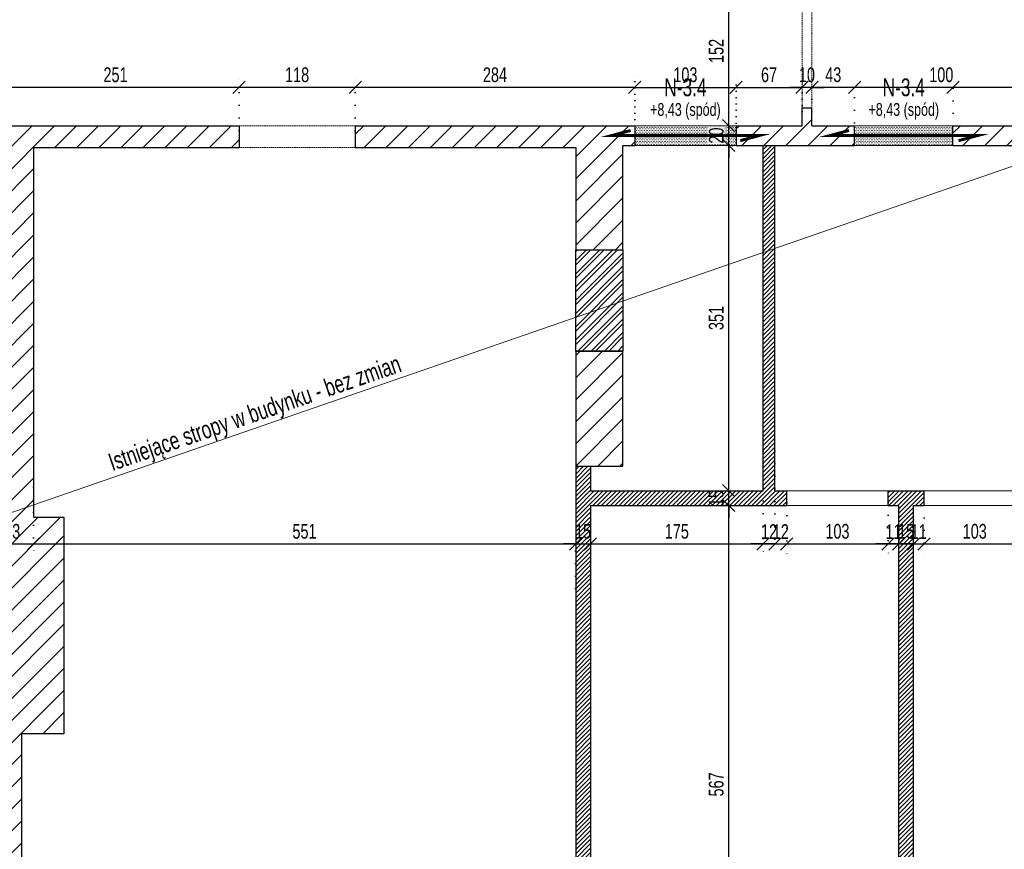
# Model space of a CAD drawing. Header units: millimetres. Extents: x 11149 to 111407, y -107619 to -23630.
# Tile 29 of 245: x 13655 to 14656, y -36139 to -35296. Entities that reach past the tile are written whole.
import ezdxf
from ezdxf.enums import TextEntityAlignment as Align

# ---------------------------------------------------------------- set-up
doc = ezdxf.new("R2010")
doc.units = ezdxf.units.MM
doc.header["$LTSCALE"] = 2
doc.linetypes.add('DOT', pattern=[6.35, 0, -6.35])
doc.linetypes.add('HIDDEN', pattern=[9.525, 6.35, -3.175])
doc.layers.get('0').update_dxf_attribs({"plot": 0})
doc.layers.get('Defpoints').update_dxf_attribs({"color": 1})
for name, color, linetype in [('3DPLAN_A_KRESKOWANIE 1', 253, 'Continuous'), ('3DPLAN_A_OPIS', 8, 'Continuous'), ('3DPLAN_K_NOŚNA', 7, 'Continuous')]:
    doc.layers.add(name, color=color, linetype=linetype)
for name, color, linetype, lineweight in [('A_WYBURZENIA', 6, 'Continuous', 0), ('A_ściany mur', 2, 'Continuous', 30), ('e-cad_opisyNadproża', 7, 'Continuous', 9), ('e-cad_wymiary', 4, 'Continuous', 9), ('Opisy', 7, 'Continuous', 13)]:
    doc.layers.add(name, color=color, linetype=linetype, lineweight=lineweight)
doc.styles.add('e-cad_1', font='arial.ttf', dxfattribs={"width": 0.7})
doc.dimstyles.new('e-cad_1_100_[cm]', dxfattribs={"dimscale": 10, "dimtxt": 1.5, "dimasz": 1.25, "dimexe": 1.25, "dimexo": 0.625, "dimgap": 0.5, "dimtad": 1, "dimdec": 0, "dimrnd": 1, "dimzin": 1, "dimtxsty": 'e-cad_1', "dimblk": 'OBLIQUE', "dimcen": 2.5, "dimclrd": 256, "dimclre": 252, "dimclrt": 7, "dimadec": 0, "dimazin": 0, "dimtfac": 1, "dimtix": 1, "dimtmove": 2, "dimatfit": 3, "dimldrblk": 'NONE', "dimfxl": 60, "dimfxlon": 1, "dimarcsym": 0})
pattern_1 = [(0, (-8846.8284, -11118.418), (0.79375, 1.5875), [0, -1.5875])]
pattern_2 = [(45, (-15000, 214.1482), (-2.24506403, 2.24506403), [])]
pattern_3 = [(45, (13281.13, -30963.905), (-11.22532, 11.22532), [])]

# ---------------------------------------------------------------- blocks, each defined once
blk = doc.blocks.new('_OBLIQUE')
at = {"color": 0, "linetype": 'ByBlock', "lineweight": -2}
blk.add_line((-0.5, -0.5), (0.5, 0.5), dxfattribs=at)
blk = doc.blocks.new('*D214')
at = {"layer": 'Defpoints', "color": 0}
for p in [(14603.5, -35364.9), (14823.1, -35402.6), (14603.5, -35410.3)]:
    blk.add_point(p, dxfattribs=at)
at = {"layer": 'e-cad_wymiary', "color": 252, "linetype": 'DOT', "lineweight": -2}
for p, q in [((14603.5, -35404.1), (14603.5, -35352.4)), ((14823.1, -35396.4), (14823.1, -35352.4))]:
    blk.add_line(p, q, dxfattribs=at)
at = {"layer": 'e-cad_wymiary', "lineweight": -2}
blk.add_line((14823.1, -35364.9), (14603.5, -35364.9), dxfattribs=at)
at = {"layer": 'e-cad_wymiary', "lineweight": -2, "xscale": 12.5, "yscale": 12.5, "zscale": 12.5, "rotation": 180}
blk.add_blockref('_OBLIQUE', (14603.5, -35364.9), dxfattribs=at)
at = {"layer": 'e-cad_wymiary', "lineweight": -2, "xscale": 12.5, "yscale": 12.5, "zscale": 12.5}
blk.add_blockref('_OBLIQUE', (14823.1, -35364.9), dxfattribs=at)
at = {"layer": 'e-cad_wymiary', "color": 7, "insert": (14713.3, -35352.2), "char_height": 15, "attachment_point": 5, "style": 'e-cad_1'}
blk.add_mtext('220', dxfattribs=at)
blk = doc.blocks.new('_None')
blk = doc.blocks.new('*D215')
at = {"layer": 'Defpoints', "color": 0}
for p in [(14503.5, -35364.9), (14503.5, -35407.2), (14603.5, -35410.3)]:
    blk.add_point(p, dxfattribs=at)
at = {"layer": 'e-cad_wymiary', "color": 252, "linetype": 'DOT', "lineweight": -2}
for p, q in [((14503.5, -35400.9), (14503.5, -35352.4)), ((14603.5, -35404.1), (14603.5, -35352.4))]:
    blk.add_line(p, q, dxfattribs=at)
at = {"layer": 'e-cad_wymiary', "lineweight": -2}
blk.add_line((14603.5, -35364.9), (14503.5, -35364.9), dxfattribs=at)
at = {"layer": 'e-cad_wymiary', "lineweight": -2, "xscale": 12.5, "yscale": 12.5, "zscale": 12.5, "rotation": 180}
blk.add_blockref('_OBLIQUE', (14503.5, -35364.9), dxfattribs=at)
at = {"layer": 'e-cad_wymiary', "lineweight": -2, "xscale": 12.5, "yscale": 12.5, "zscale": 12.5}
blk.add_blockref('_OBLIQUE', (14603.5, -35364.9), dxfattribs=at)
at = {"layer": 'e-cad_wymiary', "color": 7, "insert": (14591.6, -35352.2), "char_height": 15, "attachment_point": 5, "style": 'e-cad_1'}
blk.add_mtext('100', dxfattribs=at)
blk = doc.blocks.new('*D216')
at = {"layer": 'Defpoints', "color": 0}
for p in [(14460.1, -35364.9), (14460.1, -35395.9), (14503.5, -35407.2)]:
    blk.add_point(p, dxfattribs=at)
at = {"layer": 'e-cad_wymiary', "color": 252, "linetype": 'DOT', "lineweight": -2}
for p, q in [((14460.1, -35389.6), (14460.1, -35352.4)), ((14503.5, -35400.9), (14503.5, -35352.4))]:
    blk.add_line(p, q, dxfattribs=at)
at = {"layer": 'e-cad_wymiary', "lineweight": -2}
blk.add_line((14503.5, -35364.9), (14460.1, -35364.9), dxfattribs=at)
at = {"layer": 'e-cad_wymiary', "lineweight": -2, "xscale": 12.5, "yscale": 12.5, "zscale": 12.5, "rotation": 180}
blk.add_blockref('_OBLIQUE', (14460.1, -35364.9), dxfattribs=at)
at = {"layer": 'e-cad_wymiary', "lineweight": -2, "xscale": 12.5, "yscale": 12.5, "zscale": 12.5}
blk.add_blockref('_OBLIQUE', (14503.5, -35364.9), dxfattribs=at)
at = {"layer": 'e-cad_wymiary', "color": 7, "insert": (14481.8, -35352.2), "char_height": 15, "attachment_point": 5, "style": 'e-cad_1'}
blk.add_mtext('43', dxfattribs=at)
blk = doc.blocks.new('*D217')
at = {"layer": 'Defpoints', "color": 0}
for p in [(14450.1, -35364.9), (14450.1, -35395.9), (14460.1, -35395.9)]:
    blk.add_point(p, dxfattribs=at)
at = {"layer": 'e-cad_wymiary', "color": 252, "linetype": 'DOT', "lineweight": -2}
for p, q in [((14450.1, -35389.6), (14450.1, -35352.4)), ((14460.1, -35389.6), (14460.1, -35352.4))]:
    blk.add_line(p, q, dxfattribs=at)
at = {"layer": 'e-cad_wymiary', "lineweight": -2}
for p, q in [((14450.1, -35364.9), (14437.6, -35364.9)), ((14460.1, -35364.9), (14450.1, -35364.9)), ((14460.1, -35364.9), (14472.6, -35364.9))]:
    blk.add_line(p, q, dxfattribs=at)
at = {"layer": 'e-cad_wymiary', "lineweight": -2, "xscale": 12.5, "yscale": 12.5, "zscale": 12.5}
blk.add_blockref('_OBLIQUE', (14450.1, -35364.9), dxfattribs=at)
at = {"layer": 'e-cad_wymiary', "lineweight": -2, "xscale": 12.5, "yscale": 12.5, "zscale": 12.5, "rotation": 180}
blk.add_blockref('_OBLIQUE', (14460.1, -35364.9), dxfattribs=at)
at = {"layer": 'e-cad_wymiary', "color": 7, "insert": (14455.1, -35352.2), "char_height": 15, "attachment_point": 5, "style": 'e-cad_1'}
blk.add_mtext('10', dxfattribs=at)
blk = doc.blocks.new('*D218')
at = {"layer": 'Defpoints', "color": 0, "ltscale": 0.5}
for p in [(13996.1, -35364.9), (14280.1, -35403.9), (13996.1, -35414.9)]:
    blk.add_point(p, dxfattribs=at)
at = {"layer": 'e-cad_wymiary', "color": 252, "linetype": 'DOT', "lineweight": -2}
for p, q in [((13996.1, -35408.6), (13996.1, -35352.4)), ((14280.1, -35397.6), (14280.1, -35352.4))]:
    blk.add_line(p, q, dxfattribs=at)
at = {"layer": 'e-cad_wymiary', "lineweight": -2}
blk.add_line((14280.1, -35364.9), (13996.1, -35364.9), dxfattribs=at)
at = {"layer": 'e-cad_wymiary', "lineweight": -2, "ltscale": 0.5, "xscale": 12.5, "yscale": 12.5, "zscale": 12.5, "rotation": 180}
blk.add_blockref('_OBLIQUE', (13996.1, -35364.9), dxfattribs=at)
at = {"layer": 'e-cad_wymiary', "lineweight": -2, "ltscale": 0.5, "xscale": 12.5, "yscale": 12.5, "zscale": 12.5}
blk.add_blockref('_OBLIQUE', (14280.1, -35364.9), dxfattribs=at)
at = {"layer": 'e-cad_wymiary', "color": 7, "ltscale": 0.5, "insert": (14138.1, -35352.2), "char_height": 15, "attachment_point": 5, "style": 'e-cad_1'}
blk.add_mtext('284', dxfattribs=at)
blk = doc.blocks.new('*D219')
at = {"layer": 'Defpoints', "color": 0}
for p in [(13878.1, -35364.9), (13878.1, -35414.9), (13996.1, -35414.9)]:
    blk.add_point(p, dxfattribs=at)
at = {"layer": 'e-cad_wymiary', "color": 252, "linetype": 'DOT', "lineweight": -2}
for p, q in [((13878.1, -35408.6), (13878.1, -35352.4)), ((13996.1, -35408.6), (13996.1, -35352.4))]:
    blk.add_line(p, q, dxfattribs=at)
at = {"layer": 'e-cad_wymiary', "lineweight": -2}
blk.add_line((13996.1, -35364.9), (13878.1, -35364.9), dxfattribs=at)
at = {"layer": 'e-cad_wymiary', "lineweight": -2, "xscale": 12.5, "yscale": 12.5, "zscale": 12.5, "rotation": 180}
blk.add_blockref('_OBLIQUE', (13878.1, -35364.9), dxfattribs=at)
at = {"layer": 'e-cad_wymiary', "lineweight": -2, "xscale": 12.5, "yscale": 12.5, "zscale": 12.5}
blk.add_blockref('_OBLIQUE', (13996.1, -35364.9), dxfattribs=at)
at = {"layer": 'e-cad_wymiary', "color": 7, "insert": (13937.1, -35352.2), "char_height": 15, "attachment_point": 5, "style": 'e-cad_1'}
blk.add_mtext('118', dxfattribs=at)
blk = doc.blocks.new('*D220')
at = {"layer": 'Defpoints', "color": 0}
for p in [(13627.1, -35364.9), (13878.1, -35414.9), (13627.1, -35458.6)]:
    blk.add_point(p, dxfattribs=at)
at = {"layer": 'e-cad_wymiary', "color": 252, "linetype": 'DOT', "lineweight": -2}
for p, q in [((13627.1, -35452.3), (13627.1, -35352.4)), ((13878.1, -35408.6), (13878.1, -35352.4))]:
    blk.add_line(p, q, dxfattribs=at)
at = {"layer": 'e-cad_wymiary', "lineweight": -2}
blk.add_line((13878.1, -35364.9), (13627.1, -35364.9), dxfattribs=at)
at = {"layer": 'e-cad_wymiary', "lineweight": -2, "xscale": 12.5, "yscale": 12.5, "zscale": 12.5, "rotation": 180}
blk.add_blockref('_OBLIQUE', (13627.1, -35364.9), dxfattribs=at)
at = {"layer": 'e-cad_wymiary', "lineweight": -2, "xscale": 12.5, "yscale": 12.5, "zscale": 12.5}
blk.add_blockref('_OBLIQUE', (13878.1, -35364.9), dxfattribs=at)
at = {"layer": 'e-cad_wymiary', "color": 7, "insert": (13752.6, -35352.2), "char_height": 15, "attachment_point": 5, "style": 'e-cad_1'}
blk.add_mtext('251', dxfattribs=at)
blk = doc.blocks.new('*D222')
at = {"layer": 'Defpoints', "color": 0, "ltscale": 0.5}
for p in [(14375.6, -35789.9), (14394.6, -35789.9), (14634.1, -36356.9)]:
    blk.add_point(p, dxfattribs=at)
at = {"layer": 'e-cad_wymiary', "color": 252, "linetype": 'DOT', "lineweight": -2}
for p, q in [((14388.4, -35789.9), (14363.1, -35789.9)), ((14627.9, -36356.9), (14363.1, -36356.9))]:
    blk.add_line(p, q, dxfattribs=at)
at = {"layer": 'e-cad_wymiary', "lineweight": -2}
blk.add_line((14375.6, -36356.9), (14375.6, -35789.9), dxfattribs=at)
at = {"layer": 'e-cad_wymiary', "lineweight": -2, "ltscale": 0.5, "xscale": 12.5, "yscale": 12.5, "zscale": 12.5}
for p, rotation in [((14375.6, -35789.9), 90), ((14375.6, -36356.9), 270)]:
    blk.add_blockref('_OBLIQUE', p, dxfattribs=dict(at, rotation=rotation))
at = {"layer": 'e-cad_wymiary', "color": 7, "ltscale": 0.5, "insert": (14363, -36073.4), "char_height": 15, "attachment_point": 5, "rotation": 90, "style": 'e-cad_1'}
blk.add_mtext('567', dxfattribs=at)
blk = doc.blocks.new('*D223')
at = {"layer": 'Defpoints', "color": 0, "ltscale": 0.5}
for p in [(14375.6, -35774.9), (14396.9, -35774.9), (14394.6, -35789.9)]:
    blk.add_point(p, dxfattribs=at)
at = {"layer": 'e-cad_wymiary', "lineweight": -2}
for p, q in [((14375.6, -35774.9), (14375.6, -35762.4)), ((14375.6, -35789.9), (14375.6, -35774.9)), ((14375.6, -35789.9), (14375.6, -35802.4))]:
    blk.add_line(p, q, dxfattribs=at)
at = {"layer": 'e-cad_wymiary', "color": 252, "linetype": 'DOT', "lineweight": -2}
for p, q in [((14390.6, -35774.9), (14363.1, -35774.9)), ((14388.4, -35789.9), (14363.1, -35789.9))]:
    blk.add_line(p, q, dxfattribs=at)
at = {"layer": 'e-cad_wymiary', "lineweight": -2, "ltscale": 0.5, "xscale": 12.5, "yscale": 12.5, "zscale": 12.5}
for p, rotation in [((14375.6, -35774.9), 270), ((14375.6, -35789.9), 90)]:
    blk.add_blockref('_OBLIQUE', p, dxfattribs=dict(at, rotation=rotation))
at = {"layer": 'e-cad_wymiary', "color": 7, "ltscale": 0.5, "insert": (14363, -35782.4), "char_height": 15, "attachment_point": 5, "rotation": 90, "style": 'e-cad_1'}
blk.add_mtext('15', dxfattribs=at)
blk = doc.blocks.new('*D224')
at = {"layer": 'Defpoints', "color": 0, "ltscale": 0.5}
for p in [(14375.6, -35423.9), (14385.8, -35423.9), (14396.9, -35774.9)]:
    blk.add_point(p, dxfattribs=at)
at = {"layer": 'e-cad_wymiary', "color": 252, "linetype": 'DOT', "lineweight": -2}
for p, q in [((14379.6, -35423.9), (14363.1, -35423.9)), ((14390.6, -35774.9), (14363.1, -35774.9))]:
    blk.add_line(p, q, dxfattribs=at)
at = {"layer": 'e-cad_wymiary', "lineweight": -2}
blk.add_line((14375.6, -35774.9), (14375.6, -35423.9), dxfattribs=at)
at = {"layer": 'e-cad_wymiary', "lineweight": -2, "ltscale": 0.5, "xscale": 12.5, "yscale": 12.5, "zscale": 12.5}
for p, rotation in [((14375.6, -35423.9), 90), ((14375.6, -35774.9), 270)]:
    blk.add_blockref('_OBLIQUE', p, dxfattribs=dict(at, rotation=rotation))
at = {"layer": 'e-cad_wymiary', "color": 7, "ltscale": 0.5, "insert": (14363, -35599.4), "char_height": 15, "attachment_point": 5, "rotation": 90, "style": 'e-cad_1'}
blk.add_mtext('351', dxfattribs=at)
blk = doc.blocks.new('*D225')
at = {"layer": 'Defpoints', "color": 0}
for p in [(14375.6, -35403.9), (14385.8, -35403.9), (14385.8, -35423.9)]:
    blk.add_point(p, dxfattribs=at)
at = {"layer": 'e-cad_wymiary', "lineweight": -2}
for p, q in [((14375.6, -35403.9), (14375.6, -35391.4)), ((14375.6, -35423.9), (14375.6, -35403.9)), ((14375.6, -35423.9), (14375.6, -35436.4))]:
    blk.add_line(p, q, dxfattribs=at)
at = {"layer": 'e-cad_wymiary', "color": 252, "linetype": 'DOT', "lineweight": -2}
for p, q in [((14379.6, -35403.9), (14363.1, -35403.9)), ((14379.6, -35423.9), (14363.1, -35423.9))]:
    blk.add_line(p, q, dxfattribs=at)
at = {"layer": 'e-cad_wymiary', "lineweight": -2, "xscale": 12.5, "yscale": 12.5, "zscale": 12.5}
for p, rotation in [((14375.6, -35403.9), 270), ((14375.6, -35423.9), 90)]:
    blk.add_blockref('_OBLIQUE', p, dxfattribs=dict(at, rotation=rotation))
at = {"layer": 'e-cad_wymiary', "color": 7, "insert": (14363, -35413.9), "char_height": 15, "attachment_point": 5, "rotation": 90, "style": 'e-cad_1'}
blk.add_mtext('20', dxfattribs=at)
blk = doc.blocks.new('*D226')
at = {"layer": 'Defpoints', "color": 0}
for p in [(14375.6, -35251.9), (14396.1, -35251.9), (14385.8, -35403.9)]:
    blk.add_point(p, dxfattribs=at)
at = {"layer": 'e-cad_wymiary', "color": 252, "linetype": 'DOT', "lineweight": -2}
for p, q in [((14389.8, -35251.9), (14363.1, -35251.9)), ((14379.6, -35403.9), (14363.1, -35403.9))]:
    blk.add_line(p, q, dxfattribs=at)
at = {"layer": 'e-cad_wymiary', "lineweight": -2}
blk.add_line((14375.6, -35403.9), (14375.6, -35251.9), dxfattribs=at)
at = {"layer": 'e-cad_wymiary', "lineweight": -2, "xscale": 12.5, "yscale": 12.5, "zscale": 12.5}
for p, rotation in [((14375.6, -35251.9), 90), ((14375.6, -35403.9), 270)]:
    blk.add_blockref('_OBLIQUE', p, dxfattribs=dict(at, rotation=rotation))
at = {"layer": 'e-cad_wymiary', "color": 7, "insert": (14363, -35327.9), "char_height": 15, "attachment_point": 5, "rotation": 90, "style": 'e-cad_1'}
blk.add_mtext('152', dxfattribs=at)
blk = doc.blocks.new('*D246')
at = {"layer": 'Defpoints', "color": 0}
for p in [(13669.1, -35765.2), (13626.1, -35779.3), (13669.1, -35828.9)]:
    blk.add_point(p, dxfattribs=at)
at = {"layer": 'e-cad_wymiary', "color": 252, "linetype": 'DOT', "lineweight": -2}
for p, q in [((13669.1, -35771.4), (13669.1, -35841.4)), ((13626.1, -35785.5), (13626.1, -35841.4))]:
    blk.add_line(p, q, dxfattribs=at)
at = {"layer": 'e-cad_wymiary', "lineweight": -2}
blk.add_line((13626.1, -35828.9), (13669.1, -35828.9), dxfattribs=at)
at = {"layer": 'e-cad_wymiary', "lineweight": -2, "xscale": 12.5, "yscale": 12.5, "zscale": 12.5, "rotation": 180}
blk.add_blockref('_OBLIQUE', (13626.1, -35828.9), dxfattribs=at)
at = {"layer": 'e-cad_wymiary', "lineweight": -2, "xscale": 12.5, "yscale": 12.5, "zscale": 12.5}
blk.add_blockref('_OBLIQUE', (13669.1, -35828.9), dxfattribs=at)
at = {"layer": 'e-cad_wymiary', "color": 7, "insert": (13647.6, -35816.2), "char_height": 15, "attachment_point": 5, "style": 'e-cad_1'}
blk.add_mtext('43', dxfattribs=at)
blk = doc.blocks.new('*D247')
at = {"layer": 'Defpoints', "color": 0}
for p in [(13669.1, -35765.2), (14220.1, -35828.9), (14220.1, -35880.6)]:
    blk.add_point(p, dxfattribs=at)
at = {"layer": 'e-cad_wymiary', "color": 252, "linetype": 'DOT', "lineweight": -2}
for p, q in [((13669.1, -35771.4), (13669.1, -35841.4)), ((14220.1, -35874.4), (14220.1, -35816.4))]:
    blk.add_line(p, q, dxfattribs=at)
at = {"layer": 'e-cad_wymiary', "lineweight": -2}
blk.add_line((13669.1, -35828.9), (14220.1, -35828.9), dxfattribs=at)
at = {"layer": 'e-cad_wymiary', "lineweight": -2, "xscale": 12.5, "yscale": 12.5, "zscale": 12.5, "rotation": 180}
blk.add_blockref('_OBLIQUE', (13669.1, -35828.9), dxfattribs=at)
at = {"layer": 'e-cad_wymiary', "lineweight": -2, "xscale": 12.5, "yscale": 12.5, "zscale": 12.5}
blk.add_blockref('_OBLIQUE', (14220.1, -35828.9), dxfattribs=at)
at = {"layer": 'e-cad_wymiary', "color": 7, "insert": (13944.6, -35816.2), "char_height": 15, "attachment_point": 5, "style": 'e-cad_1'}
blk.add_mtext('551', dxfattribs=at)
blk = doc.blocks.new('*D248')
at = {"layer": 'Defpoints', "color": 0, "ltscale": 0.5}
for p in [(14235.1, -35828.9), (14235.1, -35869), (14220.1, -35880.6)]:
    blk.add_point(p, dxfattribs=at)
at = {"layer": 'e-cad_wymiary', "color": 252, "linetype": 'DOT', "lineweight": -2}
for p, q in [((14220.1, -35874.4), (14220.1, -35816.4)), ((14235.1, -35862.8), (14235.1, -35816.4))]:
    blk.add_line(p, q, dxfattribs=at)
at = {"layer": 'e-cad_wymiary', "lineweight": -2}
for p, q in [((14220.1, -35828.9), (14207.6, -35828.9)), ((14220.1, -35828.9), (14235.1, -35828.9)), ((14235.1, -35828.9), (14247.6, -35828.9))]:
    blk.add_line(p, q, dxfattribs=at)
at = {"layer": 'e-cad_wymiary', "lineweight": -2, "ltscale": 0.5, "xscale": 12.5, "yscale": 12.5, "zscale": 12.5}
blk.add_blockref('_OBLIQUE', (14220.1, -35828.9), dxfattribs=at)
at = {"layer": 'e-cad_wymiary', "lineweight": -2, "ltscale": 0.5, "xscale": 12.5, "yscale": 12.5, "zscale": 12.5, "rotation": 180}
blk.add_blockref('_OBLIQUE', (14235.1, -35828.9), dxfattribs=at)
at = {"layer": 'e-cad_wymiary', "color": 7, "ltscale": 0.5, "insert": (14227.6, -35816.2), "char_height": 15, "attachment_point": 5, "style": 'e-cad_1'}
blk.add_mtext('15', dxfattribs=at)
blk = doc.blocks.new('*D249')
at = {"layer": 'Defpoints', "color": 0, "ltscale": 0.5}
for p in [(14410.6, -35727.7), (14410.6, -35828.9), (14235.1, -35869)]:
    blk.add_point(p, dxfattribs=at)
at = {"layer": 'e-cad_wymiary', "color": 252, "linetype": 'DOT', "lineweight": -2}
for p, q in [((14410.6, -35734), (14410.6, -35841.4)), ((14235.1, -35862.8), (14235.1, -35816.4))]:
    blk.add_line(p, q, dxfattribs=at)
at = {"layer": 'e-cad_wymiary', "lineweight": -2}
blk.add_line((14235.1, -35828.9), (14410.6, -35828.9), dxfattribs=at)
at = {"layer": 'e-cad_wymiary', "lineweight": -2, "ltscale": 0.5, "xscale": 12.5, "yscale": 12.5, "zscale": 12.5, "rotation": 180}
blk.add_blockref('_OBLIQUE', (14235.1, -35828.9), dxfattribs=at)
at = {"layer": 'e-cad_wymiary', "lineweight": -2, "ltscale": 0.5, "xscale": 12.5, "yscale": 12.5, "zscale": 12.5}
blk.add_blockref('_OBLIQUE', (14410.6, -35828.9), dxfattribs=at)
at = {"layer": 'e-cad_wymiary', "color": 7, "ltscale": 0.5, "insert": (14322.9, -35816.2), "char_height": 15, "attachment_point": 5, "style": 'e-cad_1'}
blk.add_mtext('175', dxfattribs=at)
blk = doc.blocks.new('*D250')
at = {"layer": 'Defpoints', "color": 0}
for p in [(14410.6, -35727.7), (14422.6, -35728.2), (14422.6, -35828.9)]:
    blk.add_point(p, dxfattribs=at)
at = {"layer": 'e-cad_wymiary', "color": 252, "linetype": 'DOT', "lineweight": -2}
for p, q in [((14410.6, -35734), (14410.6, -35841.4)), ((14422.6, -35734.5), (14422.6, -35841.4))]:
    blk.add_line(p, q, dxfattribs=at)
at = {"layer": 'e-cad_wymiary', "lineweight": -2}
for p, q in [((14410.6, -35828.9), (14398.1, -35828.9)), ((14410.6, -35828.9), (14422.6, -35828.9)), ((14422.6, -35828.9), (14435.1, -35828.9))]:
    blk.add_line(p, q, dxfattribs=at)
at = {"layer": 'e-cad_wymiary', "lineweight": -2, "xscale": 12.5, "yscale": 12.5, "zscale": 12.5}
blk.add_blockref('_OBLIQUE', (14410.6, -35828.9), dxfattribs=at)
at = {"layer": 'e-cad_wymiary', "lineweight": -2, "xscale": 12.5, "yscale": 12.5, "zscale": 12.5, "rotation": 180}
blk.add_blockref('_OBLIQUE', (14422.6, -35828.9), dxfattribs=at)
at = {"layer": 'e-cad_wymiary', "color": 7, "insert": (14416.6, -35816.4), "char_height": 15, "attachment_point": 5, "style": 'e-cad_1'}
blk.add_mtext('12', dxfattribs=at)
blk = doc.blocks.new('*D251')
at = {"layer": 'Defpoints', "color": 0}
for p in [(14422.6, -35728.2), (14434.6, -35781.1), (14434.6, -35828.9)]:
    blk.add_point(p, dxfattribs=at)
at = {"layer": 'e-cad_wymiary', "color": 252, "linetype": 'DOT', "lineweight": -2}
for p, q in [((14422.6, -35734.5), (14422.6, -35841.4)), ((14434.6, -35787.3), (14434.6, -35841.4))]:
    blk.add_line(p, q, dxfattribs=at)
at = {"layer": 'e-cad_wymiary', "lineweight": -2}
for p, q in [((14422.6, -35828.9), (14410.1, -35828.9)), ((14422.6, -35828.9), (14434.6, -35828.9)), ((14434.6, -35828.9), (14447.1, -35828.9))]:
    blk.add_line(p, q, dxfattribs=at)
at = {"layer": 'e-cad_wymiary', "lineweight": -2, "xscale": 12.5, "yscale": 12.5, "zscale": 12.5}
blk.add_blockref('_OBLIQUE', (14422.6, -35828.9), dxfattribs=at)
at = {"layer": 'e-cad_wymiary', "lineweight": -2, "xscale": 12.5, "yscale": 12.5, "zscale": 12.5, "rotation": 180}
blk.add_blockref('_OBLIQUE', (14434.6, -35828.9), dxfattribs=at)
at = {"layer": 'e-cad_wymiary', "color": 7, "insert": (14428.6, -35816.4), "char_height": 15, "attachment_point": 5, "style": 'e-cad_1'}
blk.add_mtext('12', dxfattribs=at)
blk = doc.blocks.new('*D252')
at = {"layer": 'Defpoints', "color": 0}
for p in [(14434.6, -35781.1), (14537.6, -35780.7), (14537.6, -35828.9)]:
    blk.add_point(p, dxfattribs=at)
at = {"layer": 'e-cad_wymiary', "color": 252, "linetype": 'DOT', "lineweight": -2}
for p, q in [((14434.6, -35787.3), (14434.6, -35841.4)), ((14537.6, -35786.9), (14537.6, -35841.4))]:
    blk.add_line(p, q, dxfattribs=at)
at = {"layer": 'e-cad_wymiary', "lineweight": -2}
blk.add_line((14434.6, -35828.9), (14537.6, -35828.9), dxfattribs=at)
at = {"layer": 'e-cad_wymiary', "lineweight": -2, "xscale": 12.5, "yscale": 12.5, "zscale": 12.5, "rotation": 180}
blk.add_blockref('_OBLIQUE', (14434.6, -35828.9), dxfattribs=at)
at = {"layer": 'e-cad_wymiary', "lineweight": -2, "xscale": 12.5, "yscale": 12.5, "zscale": 12.5}
blk.add_blockref('_OBLIQUE', (14537.6, -35828.9), dxfattribs=at)
at = {"layer": 'e-cad_wymiary', "color": 7, "insert": (14486.1, -35816.2), "char_height": 15, "attachment_point": 5, "style": 'e-cad_1'}
blk.add_mtext('103', dxfattribs=at)
blk = doc.blocks.new('*D253')
at = {"layer": 'Defpoints', "color": 0, "ltscale": 0.5}
for p in [(14537.6, -35780.7), (14548.4, -35794), (14548.4, -35828.9)]:
    blk.add_point(p, dxfattribs=at)
at = {"layer": 'e-cad_wymiary', "color": 252, "linetype": 'DOT', "lineweight": -2}
for p, q in [((14537.6, -35786.9), (14537.6, -35841.4)), ((14548.4, -35800.3), (14548.4, -35841.4))]:
    blk.add_line(p, q, dxfattribs=at)
at = {"layer": 'e-cad_wymiary', "lineweight": -2}
for p, q in [((14537.6, -35828.9), (14525.1, -35828.9)), ((14537.6, -35828.9), (14548.4, -35828.9)), ((14548.4, -35828.9), (14560.9, -35828.9))]:
    blk.add_line(p, q, dxfattribs=at)
at = {"layer": 'e-cad_wymiary', "lineweight": -2, "ltscale": 0.5, "xscale": 12.5, "yscale": 12.5, "zscale": 12.5}
blk.add_blockref('_OBLIQUE', (14537.6, -35828.9), dxfattribs=at)
at = {"layer": 'e-cad_wymiary', "lineweight": -2, "ltscale": 0.5, "xscale": 12.5, "yscale": 12.5, "zscale": 12.5, "rotation": 180}
blk.add_blockref('_OBLIQUE', (14548.4, -35828.9), dxfattribs=at)
at = {"layer": 'e-cad_wymiary', "color": 7, "ltscale": 0.5, "insert": (14543, -35816.4), "char_height": 15, "attachment_point": 5, "style": 'e-cad_1'}
blk.add_mtext('11', dxfattribs=at)
blk = doc.blocks.new('*D254')
at = {"layer": 'Defpoints', "color": 0, "ltscale": 0.5}
for p in [(14548.4, -35794), (14563.4, -35797.8), (14563.4, -35828.9)]:
    blk.add_point(p, dxfattribs=at)
at = {"layer": 'e-cad_wymiary', "color": 252, "linetype": 'DOT', "lineweight": -2}
for p, q in [((14548.4, -35800.3), (14548.4, -35841.4)), ((14563.4, -35804), (14563.4, -35841.4))]:
    blk.add_line(p, q, dxfattribs=at)
at = {"layer": 'e-cad_wymiary', "lineweight": -2}
for p, q in [((14548.4, -35828.9), (14535.9, -35828.9)), ((14548.4, -35828.9), (14563.4, -35828.9)), ((14563.4, -35828.9), (14575.9, -35828.9))]:
    blk.add_line(p, q, dxfattribs=at)
at = {"layer": 'e-cad_wymiary', "lineweight": -2, "ltscale": 0.5, "xscale": 12.5, "yscale": 12.5, "zscale": 12.5}
blk.add_blockref('_OBLIQUE', (14548.4, -35828.9), dxfattribs=at)
at = {"layer": 'e-cad_wymiary', "lineweight": -2, "ltscale": 0.5, "xscale": 12.5, "yscale": 12.5, "zscale": 12.5, "rotation": 180}
blk.add_blockref('_OBLIQUE', (14563.4, -35828.9), dxfattribs=at)
at = {"layer": 'e-cad_wymiary', "color": 7, "ltscale": 0.5, "insert": (14555.9, -35816.2), "char_height": 15, "attachment_point": 5, "style": 'e-cad_1'}
blk.add_mtext('15', dxfattribs=at)
blk = doc.blocks.new('*D255')
at = {"layer": 'Defpoints', "color": 0, "ltscale": 0.5}
for p in [(14574.1, -35783.2), (14563.4, -35797.8), (14574.1, -35828.9)]:
    blk.add_point(p, dxfattribs=at)
at = {"layer": 'e-cad_wymiary', "color": 252, "linetype": 'DOT', "lineweight": -2}
for p, q in [((14574.1, -35789.5), (14574.1, -35841.4)), ((14563.4, -35804), (14563.4, -35841.4))]:
    blk.add_line(p, q, dxfattribs=at)
at = {"layer": 'e-cad_wymiary', "lineweight": -2}
for p, q in [((14563.4, -35828.9), (14550.9, -35828.9)), ((14563.4, -35828.9), (14574.1, -35828.9)), ((14574.1, -35828.9), (14586.6, -35828.9))]:
    blk.add_line(p, q, dxfattribs=at)
at = {"layer": 'e-cad_wymiary', "lineweight": -2, "ltscale": 0.5, "xscale": 12.5, "yscale": 12.5, "zscale": 12.5}
blk.add_blockref('_OBLIQUE', (14563.4, -35828.9), dxfattribs=at)
at = {"layer": 'e-cad_wymiary', "lineweight": -2, "ltscale": 0.5, "xscale": 12.5, "yscale": 12.5, "zscale": 12.5, "rotation": 180}
blk.add_blockref('_OBLIQUE', (14574.1, -35828.9), dxfattribs=at)
at = {"layer": 'e-cad_wymiary', "color": 7, "ltscale": 0.5, "insert": (14568.7, -35816.4), "char_height": 15, "attachment_point": 5, "style": 'e-cad_1'}
blk.add_mtext('11', dxfattribs=at)
blk = doc.blocks.new('*D256')
at = {"layer": 'Defpoints', "color": 0}
for p in [(14574.1, -35783.2), (14677.1, -35783.8), (14677.1, -35828.9)]:
    blk.add_point(p, dxfattribs=at)
at = {"layer": 'e-cad_wymiary', "color": 252, "linetype": 'DOT', "lineweight": -2}
for p, q in [((14574.1, -35789.5), (14574.1, -35841.4)), ((14677.1, -35790.1), (14677.1, -35841.4))]:
    blk.add_line(p, q, dxfattribs=at)
at = {"layer": 'e-cad_wymiary', "lineweight": -2}
blk.add_line((14574.1, -35828.9), (14677.1, -35828.9), dxfattribs=at)
at = {"layer": 'e-cad_wymiary', "lineweight": -2, "xscale": 12.5, "yscale": 12.5, "zscale": 12.5, "rotation": 180}
blk.add_blockref('_OBLIQUE', (14574.1, -35828.9), dxfattribs=at)
at = {"layer": 'e-cad_wymiary', "lineweight": -2, "xscale": 12.5, "yscale": 12.5, "zscale": 12.5}
blk.add_blockref('_OBLIQUE', (14677.1, -35828.9), dxfattribs=at)
at = {"layer": 'e-cad_wymiary', "color": 7, "insert": (14625.6, -35816.2), "char_height": 15, "attachment_point": 5, "style": 'e-cad_1'}
blk.add_mtext('103', dxfattribs=at)
blk = doc.blocks.new('*D1959')
at = {"layer": 'Defpoints', "color": 0, "ltscale": 0.5}
for p in [(14383.1, -35364.9), (14280.1, -35403.9), (14383.1, -35413.9)]:
    blk.add_point(p, dxfattribs=at)
at = {"layer": 'e-cad_wymiary', "color": 252, "linetype": 'DOT', "lineweight": -2, "ltscale": 0.5}
for p, q in [((14280.1, -35397.6), (14280.1, -35352.4)), ((14383.1, -35407.6), (14383.1, -35352.4))]:
    blk.add_line(p, q, dxfattribs=at)
at = {"layer": 'e-cad_wymiary', "lineweight": -2, "ltscale": 0.5}
blk.add_line((14280.1, -35364.9), (14383.1, -35364.9), dxfattribs=at)
at = {"layer": 'e-cad_wymiary', "lineweight": -2, "ltscale": 0.5, "xscale": 12.5, "yscale": 12.5, "zscale": 12.5, "rotation": 180}
blk.add_blockref('_OBLIQUE', (14280.1, -35364.9), dxfattribs=at)
at = {"layer": 'e-cad_wymiary', "lineweight": -2, "ltscale": 0.5, "xscale": 12.5, "yscale": 12.5, "zscale": 12.5}
blk.add_blockref('_OBLIQUE', (14383.1, -35364.9), dxfattribs=at)
at = {"layer": 'e-cad_wymiary', "color": 7, "ltscale": 0.5, "insert": (14331.6, -35352.2), "char_height": 15, "attachment_point": 5, "style": 'e-cad_1'}
blk.add_mtext('103', dxfattribs=at)
blk = doc.blocks.new('*D1960')
at = {"layer": 'Defpoints', "color": 0, "ltscale": 0.5}
for p in [(14450.1, -35364.9), (14450.1, -35389.8), (14383.1, -35413.9)]:
    blk.add_point(p, dxfattribs=at)
at = {"layer": 'e-cad_wymiary', "color": 252, "linetype": 'DOT', "lineweight": -2, "ltscale": 0.5}
for p, q in [((14383.1, -35407.6), (14383.1, -35352.4)), ((14450.1, -35383.5), (14450.1, -35352.4))]:
    blk.add_line(p, q, dxfattribs=at)
at = {"layer": 'e-cad_wymiary', "lineweight": -2, "ltscale": 0.5}
blk.add_line((14383.1, -35364.9), (14450.1, -35364.9), dxfattribs=at)
at = {"layer": 'e-cad_wymiary', "lineweight": -2, "ltscale": 0.5, "xscale": 12.5, "yscale": 12.5, "zscale": 12.5, "rotation": 180}
blk.add_blockref('_OBLIQUE', (14383.1, -35364.9), dxfattribs=at)
at = {"layer": 'e-cad_wymiary', "lineweight": -2, "ltscale": 0.5, "xscale": 12.5, "yscale": 12.5, "zscale": 12.5}
blk.add_blockref('_OBLIQUE', (14450.1, -35364.9), dxfattribs=at)
at = {"layer": 'e-cad_wymiary', "color": 7, "ltscale": 0.5, "insert": (14416.6, -35352.2), "char_height": 15, "attachment_point": 5, "style": 'e-cad_1'}
blk.add_mtext('67', dxfattribs=at)

msp = doc.modelspace()

# ---------------------------------------------------------------- hatches: boundary and pattern name
at = {"layer": '3DPLAN_A_KRESKOWANIE 1'}
h = msp.add_hatch(dxfattribs=at)
h.set_pattern_fill('ANSI31', color=256, scale=5, style=0)
h.set_pattern_definition(pattern_3)
h.paths.add_polyline_path([(14280.12, -35423.89), (14268.12, -35423.89), (14268.12, -35529.89), (14220.12, -35529.89), (14220.12, -35425.89), (13996.12, -35425.89), (13996.12, -35403.89), (14280.12, -35403.89)])
h.paths.add_polyline_path([(14383.12, -35403.89), (14383.12, -35423.89), (14410.62, -35423.89), (14422.62, -35423.89), (14503.49, -35423.89), (14503.49, -35403.89), (14460.12, -35403.89), (14460.12, -35385.89), (14450.12, -35385.89), (14450.12, -35403.89)])
h = msp.add_hatch(dxfattribs=at)
h.set_pattern_fill('ANSI31', color=256, scale=5, style=0)
h.set_pattern_definition(pattern_3)
h.paths.add_polyline_path([(14603.49, -35403.89), (14603.49, -35423.89), (14819.12, -35423.89), (14819.12, -35529.89), (14873.12, -35529.89), (14873.12, -35399.89), (14823.12, -35399.89), (14823.12, -35403.89), (14798.12, -35403.89)])
h = msp.add_hatch(dxfattribs=at)
h.set_pattern_fill('ANSI31', color=256, scale=5, style=0)
h.set_pattern_definition(pattern_3)
h.paths.add_polyline_path([(13558.7, -36357.89), (13558.7, -36442.89), (13739.12, -36442.89), (13739.12, -36356.89), (13671.12, -36356.89), (13671.12, -36303.89), (13657.12, -36303.89), (13657.12, -36021.89), (13700.12, -36021.89), (13700.12, -35801.89), (13669.12, -35801.89), (13669.12, -35425.89), (13878.12, -35425.89), (13878.12, -35403.89), (13627.12, -35403.89), (13627.12, -35650.89), (13626.12, -35671.89), (13626.12, -35791.89), (13626.12, -35803.89), (13626.12, -36357.89)])
h = msp.add_hatch(dxfattribs=at)
h.set_pattern_fill('ANSI31', color=256, scale=5, style=0)
h.set_pattern_definition(pattern_3)
h.paths.add_polyline_path([(14220.12, -35749.89), (14220.12, -35632.89), (14268.12, -35632.89), (14268.12, -35749.89), (14232.62, -35749.89)])
at = {"layer": '3DPLAN_A_OPIS', "lineweight": 0, "transparency": 33554687}
h = msp.add_hatch(dxfattribs=at)
h.set_pattern_fill('ANSI31', color=1)
h.set_pattern_definition(pattern_2)
h.paths.add_polyline_path([(14220.12, -35749.89), (14220.12, -36303.89), (14235.12, -36303.89), (14235.12, -35789.89), (14434.62, -35789.89), (14434.62, -35774.89), (14422.62, -35774.89), (14422.62, -35423.89), (14410.62, -35423.89), (14410.62, -35774.89), (14235.12, -35774.89), (14235.12, -35749.89)])
h = msp.add_hatch(dxfattribs=at)
h.set_pattern_fill('ANSI32', color=1)
h.set_pattern_definition([(45, (7e-12, 214.148), (-6.735192, 6.735192), []), (45, (4.49, 214.148), (-6.735192, 6.735192), [])])
h.paths.add_polyline_path([(14268.12, -35632.89), (14268.12, -35529.89), (14220.12, -35529.89), (14220.12, -35632.89)])
h = msp.add_hatch(dxfattribs=at)
h.set_pattern_fill('ANSI31', color=1)
h.set_pattern_definition(pattern_2)
h.paths.add_polyline_path([(14537.62, -35789.89), (14548.37, -35789.89), (14548.37, -36356.89), (14563.37, -36356.89), (14563.37, -35789.89), (14574.12, -35789.89), (14574.12, -35774.89), (14537.62, -35774.89)])
at = {"layer": 'A_WYBURZENIA', "transparency": 33554687}
h = msp.add_hatch(dxfattribs=at)
h.set_pattern_fill('DOTS', color=256)
h.set_pattern_definition(pattern_1)
h.paths.add_polyline_path([(14280.12, -35403.89), (14280.12, -35423.89), (14383.12, -35423.89), (14383.12, -35403.89)])
h.paths.add_polyline_path([(14351.22, -35425.74), (14374.2, -35425.74), (14374.2, -35402.9), (14351.22, -35402.9)], flags=24)
h = msp.add_hatch(dxfattribs=at)
h.set_pattern_fill('DOTS', color=256)
h.set_pattern_definition(pattern_1)
h.paths.add_polyline_path([(14603.49, -35403.89), (14503.49, -35403.89), (14503.49, -35423.89), (14603.49, -35423.89)])

# ---------------------------------------------------------------- linework, layer by layer
at = {"layer": '3DPLAN_A_OPIS', "color": 1, "lineweight": 30}
for p, q in [((14410.62, -35588.9), (14410.62, -35423.89)), ((14422.62, -35588.9), (14422.62, -35423.89)), ((14410.62, -35774.89), (14410.62, -35585.36)), ((14422.62, -35774.89), (14422.62, -35586.83)), ((14220.12, -35749.89), (14220.12, -36303.89)), ((14235.12, -35749.89), (14235.12, -35774.89)), ((14235.12, -35774.89), (14410.62, -35774.89)), ((14422.62, -35774.89), (14434.62, -35774.89)), ((14434.62, -35789.89), (14434.62, -35774.89)), ((14537.62, -35789.89), (14537.62, -35774.89)), ((14537.62, -35774.89), (14574.12, -35774.89)), ((14574.12, -35789.89), (14574.12, -35774.89)), ((14235.12, -35789.89), (14235.12, -36303.89)), ((14235.12, -35789.89), (14434.62, -35789.89)), ((14537.62, -35789.89), (14548.37, -35789.89)), ((14548.37, -36356.89), (14548.37, -35789.89)), ((14563.37, -35789.89), (14574.12, -35789.89)), ((14563.37, -36356.89), (14563.37, -35789.89))]:
    msp.add_line(p, q, dxfattribs=at)
at = {"layer": '3DPLAN_A_OPIS', "color": 1, "lineweight": 5}
for p, q in [((14434.62, -35774.89), (14537.62, -35774.89)), ((14574.12, -35774.89), (14677.12, -35774.89)), ((14537.62, -35789.89), (14434.62, -35789.89)), ((14574.12, -35789.89), (14677.12, -35789.89))]:
    msp.add_line(p, q, dxfattribs=at)
at = {"layer": '3DPLAN_A_OPIS', "color": 1, "lineweight": 30}
msp.add_lwpolyline([(14268.12, -35632.89), (14220.12, -35632.89), (14220.12, -35529.89), (14268.12, -35529.89)], close=True, dxfattribs=at)
at = {"layer": '3DPLAN_K_NOŚNA'}
msp.add_line((13878.12, -35403.89), (13878.12, -35425.89), dxfattribs=at)
at = {"layer": 'A_WYBURZENIA', "transparency": 33554687}
for p, q in [((14280.12, -35403.89), (14383.12, -35403.89)), ((14280.12, -35423.89), (14383.12, -35423.89))]:
    msp.add_line(p, q, dxfattribs=at)
msp.add_lwpolyline([(14603.49, -35423.92), (14503.49, -35423.92), (14503.49, -35403.89), (14603.49, -35403.89)], close=True, dxfattribs=at)
at = {"layer": 'A_ściany mur', "color": 4, "linetype": 'HIDDEN', "lineweight": 5, "ltscale": 0.1}
for p, q in [((14450.12, -35265.89), (14450.12, -35385.89)), ((14460.12, -35385.89), (14460.12, -35265.89)), ((13878.12, -35403.89), (13996.12, -35403.89)), ((13878.12, -35425.89), (13996.12, -35425.89))]:
    msp.add_line(p, q, dxfattribs=at)
at = {"layer": 'A_ściany mur', "ltscale": 0.1}
for p, q in [((14450.12, -35385.89), (14460.12, -35385.89)), ((14450.12, -35403.89), (14450.12, -35385.89)), ((14460.12, -35403.89), (14460.12, -35385.89)), ((13627.12, -35403.89), (13878.12, -35403.89)), ((13996.12, -35403.89), (14280.12, -35403.89)), ((13996.12, -35403.89), (13996.12, -35425.89)), ((14280.12, -35403.89), (14280.12, -35423.89)), ((14383.12, -35403.89), (14383.12, -35423.89)), ((14383.12, -35403.89), (14450.12, -35403.89)), ((14460.12, -35403.89), (14503.49, -35403.89)), ((14503.49, -35423.89), (14503.49, -35403.89)), ((14603.49, -35403.89), (14823.12, -35403.89)), ((14603.49, -35423.92), (14603.49, -35403.89)), ((13669.12, -35425.89), (13878.12, -35425.89)), ((13669.12, -35425.89), (13669.12, -35801.89)), ((13996.12, -35425.89), (14220.12, -35425.89)), ((14220.12, -35425.89), (14220.12, -35529.89)), ((14268.12, -35423.89), (14280.12, -35423.89)), ((14268.12, -35529.89), (14268.12, -35423.89)), ((14383.12, -35423.89), (14503.49, -35423.89)), ((14603.49, -35423.89), (14819.12, -35423.89)), ((14220.12, -35529.89), (14268.12, -35529.89)), ((14220.12, -35632.89), (14268.12, -35632.89)), ((14220.12, -35632.89), (14220.12, -35749.89)), ((14268.12, -35749.89), (14268.12, -35632.89)), ((14220.12, -35749.89), (14268.12, -35749.89)), ((13669.12, -35801.89), (13700.12, -35801.89)), ((13700.12, -35801.89), (13700.12, -36021.89)), ((13700.12, -36021.89), (13657.12, -36021.89)), ((13657.12, -36021.89), (13657.12, -36303.89))]:
    msp.add_line(p, q, dxfattribs=at)
at = {"layer": 'Opisy'}
msp.add_line((11781.49, -36442.89), (16677.49, -34747.89), dxfattribs=at)
at = {"layer": 'Opisy', "color": 161, "const_width": 3}
for points in [[(14387.31, -35419.08), (14406.62, -35413.9), (14256.62, -35413.9), (14275.94, -35408.73)], [(14609.17, -35419.08), (14628.49, -35413.9), (14478.49, -35413.9), (14497.8, -35408.73)]]:
    msp.add_lwpolyline(points, dxfattribs=at)

# ---------------------------------------------------------------- texts
at = {"layer": 'e-cad_opisyNadproża', "ltscale": 0.08, "style": 'e-cad_1', "width": 0.7}
for s, height, p in [('N-3.4', 18, (14331.62, -35355.89)), ('N-3.4', 18, (14553.49, -35355.89)), ('+8,43 (spód)', 13, (14331.62, -35380.89)), ('+8,43 (spód)', 13, (14553.49, -35380.89))]:
    msp.add_text(s, height=height, dxfattribs=at).set_placement(p, align=Align.TOP_CENTER)
at = {"layer": 'Opisy', "insert": (13743.5, -35738.01), "char_height": 18, "width": 428.6874, "attachment_point": 1, "rotation": 19, "style": 'e-cad_1'}
msp.add_mtext('Istniejące stropy w budynku - bez zmian', dxfattribs=at)

# ---------------------------------------------------------------- dimensions: what is measured, and where the dimension line sits
at = {"layer": 'e-cad_wymiary'}
for base, p1, p2, picture, middle in [((14375.62, -35251.89), (14385.81, -35403.89), (14396.08, -35251.89), '*D226', (14362.97, -35327.89)), ((14375.62, -35403.89), (14385.81, -35423.89), (14385.81, -35403.89), '*D225', (14362.97, -35413.89)), ((14375.62, -35423.89), (14396.87, -35774.89), (14385.81, -35423.89), '*D224', (14362.96, -35599.39)), ((14375.62, -35774.89), (14394.65, -35789.89), (14396.87, -35774.89), '*D223', (14362.97, -35782.39)), ((14375.62, -35789.89), (14634.12, -36356.89), (14394.65, -35789.89), '*D222', (14362.97, -36073.39))]:
    dim = msp.add_linear_dim(base=base, p1=p1, p2=p2, angle=90, dimstyle='e-cad_1_100_[cm]', dxfattribs=at)
    dim.commit()
    dim.dimension.update_dxf_attribs({"geometry": picture, "text_midpoint": middle})
for base, p1, p2, picture, middle in [((13627.12, -35364.89), (13878.12, -35414.89), (13627.12, -35458.57), '*D220', (13752.62, -35352.23)), ((13878.12, -35364.89), (13996.12, -35414.89), (13878.12, -35414.89), '*D219', (13937.12, -35352.23)), ((13996.12, -35364.89), (14280.12, -35403.89), (13996.12, -35414.89), '*D218', (14138.12, -35352.23)), ((14450.12, -35364.89), (14460.12, -35395.89), (14450.12, -35395.89), '*D217', (14455.12, -35352.23)), ((14460.12, -35364.89), (14503.49, -35407.19), (14460.12, -35395.89), '*D216', (14481.81, -35352.23)), ((14603.49, -35364.89), (14823.12, -35402.64), (14603.49, -35410.34), '*D214', (14713.31, -35352.23)), ((14410.62411467, -35828.88925649), (14235.12411467, -35869.0014478), (14410.62411467, -35727.74557932), '*D249', (14322.87411467, -35816.23066167)), ((14422.62, -35828.89), (14410.62, -35727.75), (14422.62, -35728.22), '*D250', (14416.62, -35816.36)), ((14434.62, -35828.89), (14422.62, -35728.22), (14434.62, -35781.08), '*D251', (14428.62, -35816.36)), ((13669.12, -35828.89), (13626.12, -35779.27), (13669.12, -35765.16), '*D246', (13647.62, -35816.23)), ((14220.12, -35828.89), (13669.12, -35765.16), (14220.12, -35880.64), '*D247', (13944.62, -35816.23)), ((14537.62, -35828.89), (14434.62, -35781.08), (14537.62, -35780.7), '*D252', (14486.12, -35816.23)), ((14548.37, -35828.89), (14537.62, -35780.7), (14548.37, -35794.01), '*D253', (14543, -35816.36)), ((14574.12, -35828.89), (14563.37, -35797.76), (14574.12, -35783.25), '*D255', (14568.75, -35816.36)), ((14677.12, -35828.89), (14574.12, -35783.25), (14677.12, -35783.83), '*D256', (14625.62, -35816.23)), ((14563.37, -35828.89), (14548.37, -35794.01), (14563.37, -35797.76), '*D254', (14555.87, -35816.23)), ((14235.12, -35828.89), (14220.12, -35880.64), (14235.12, -35869), '*D248', (14227.62, -35816.23))]:
    dim = msp.add_linear_dim(base=base, p1=p1, p2=p2, dimstyle='e-cad_1_100_[cm]', dxfattribs=at)
    dim.commit()
    dim.dimension.update_dxf_attribs({"geometry": picture, "text_midpoint": middle})
at = {"layer": 'e-cad_wymiary', "ltscale": 0.5}
for base, p1, p2, picture, middle in [((14383.12, -35364.89), (14280.12, -35403.89), (14383.12, -35413.89), '*D1959', (14331.62, -35352.23)), ((14450.12, -35364.89), (14383.12, -35413.89), (14450.12, -35389.77), '*D1960', (14416.62, -35352.23))]:
    dim = msp.add_linear_dim(base=base, p1=p1, p2=p2, dimstyle='e-cad_1_100_[cm]', dxfattribs=at)
    dim.commit()
    dim.dimension.update_dxf_attribs({"geometry": picture, "text_midpoint": middle})
at = {"layer": 'e-cad_wymiary'}
dim = msp.add_linear_dim(base=(14503.49, -35364.89), p1=(14603.49, -35410.34), p2=(14503.49, -35407.19), dimstyle='e-cad_1_100_[cm]', dxfattribs=at)
dim.commit()
dim.dimension.update_dxf_attribs({"geometry": '*D215', "text_midpoint": (14591.64, -35352.23), "dimtype": 160})

doc.saveas('drawing.dxf')
